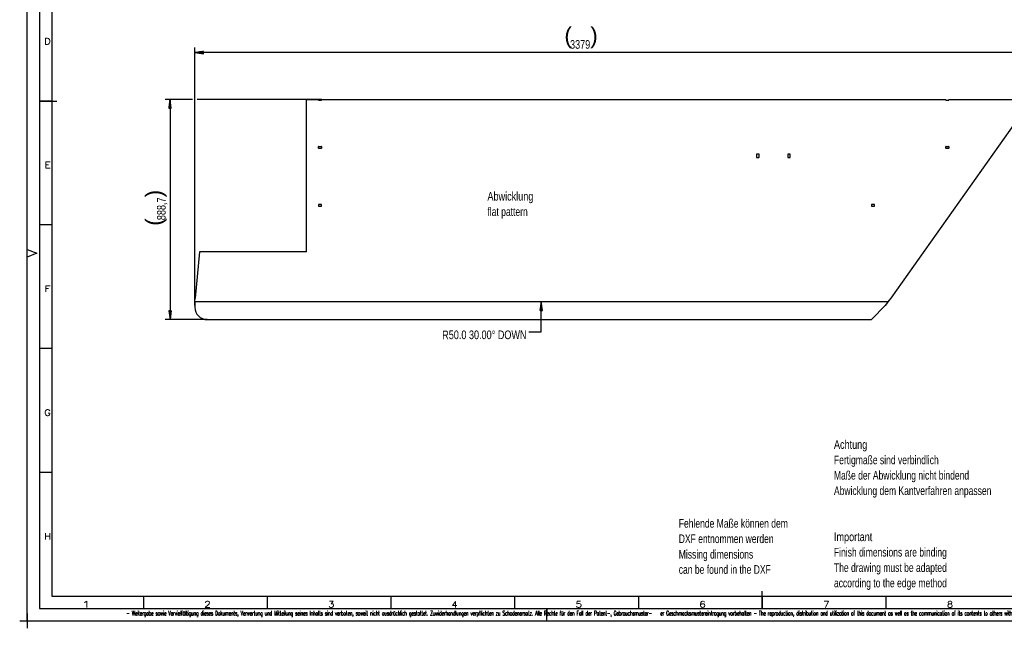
# Model space of a CAD drawing. Header units: millimetres. Extents: x -3 to 594, y -3 to 420.
# Tile 1 of 4: x -3 to 395, y -3 to 243. Entities that reach past the tile are written whole.
import ezdxf

# ---------------------------------------------------------------- set-up
doc = ezdxf.new("R2010")
doc.units = ezdxf.units.MM
doc.layers.add('1', color=7, linetype='Continuous')
doc.styles.add('SEACAD_Arial', font='arial.ttf', dxfattribs={"width": 0.75})
doc.styles.add('SEACAD_simplex_shx', font='simplex.shx', dxfattribs={"width": 0.587})

msp = doc.modelspace()

# ---------------------------------------------------------------- linework, layer by layer
at = {"layer": '1', "color": 7, "linetype": 'Continuous'}
for p, q in [((0, 0), (0, 420)), ((5, 415), (5, 5)), ((10, 410), (10, 10)), ((67.8, 127.42), (67.8, 231.6)), ((71.3, 230.06), (67.8, 229.6)), ((405.69, 229.6), (67.8, 229.6)), ((67.8, 229.6), (71.3, 229.14)), ((71.3, 229.6), (67.8, 229.6)), ((71.3, 229.6), (67.8, 229.6)), ((71.3, 229.65), (68.18, 229.65)), ((71.3, 229.55), (68.18, 229.55)), ((71.3, 229.7), (68.57, 229.7)), ((71.3, 229.5), (68.57, 229.5)), ((71.3, 229.75), (68.95, 229.75)), ((71.3, 229.45), (68.95, 229.45)), ((71.3, 229.8), (69.34, 229.8)), ((71.3, 229.4), (69.34, 229.4)), ((71.3, 229.85), (69.73, 229.85)), ((71.3, 229.35), (69.73, 229.35)), ((71.3, 229.9), (70.11, 229.9)), ((71.3, 229.29), (70.11, 229.29)), ((71.3, 229.96), (70.5, 229.96)), ((71.3, 229.24), (70.5, 229.24)), ((71.3, 230.01), (70.88, 230.01)), ((71.3, 229.19), (70.88, 229.19)), ((71.3, 230.06), (71.27, 230.06)), ((71.3, 230.06), (71.27, 230.06)), ((71.3, 229.14), (71.27, 229.14)), ((71.3, 229.14), (71.27, 229.14)), ((71.3, 229.14), (71.3, 230.06)), ((10, 210), (5, 210)), ((5, 210), (12, 210)), ((66.8, 210.6), (55.8, 210.6)), ((57.8, 210.6), (57.34, 207.1)), ((57.34, 207.1), (57.34, 207.13)), ((57.34, 207.1), (57.34, 207.13)), ((57.34, 207.1), (58.26, 207.1)), ((57.39, 207.1), (57.39, 207.52)), ((57.44, 207.1), (57.44, 207.9)), ((57.49, 207.1), (57.49, 208.29)), ((57.54, 207.1), (57.54, 208.67)), ((57.59, 207.1), (57.59, 209.06)), ((57.64, 207.1), (57.64, 209.45)), ((57.69, 207.1), (57.69, 209.83)), ((57.75, 207.1), (57.75, 210.22)), ((57.8, 210.6), (57.8, 121.73)), ((58.26, 207.1), (57.8, 210.6)), ((57.8, 207.1), (57.8, 210.6)), ((57.8, 207.1), (57.8, 210.6)), ((57.85, 207.1), (57.85, 210.22)), ((57.9, 207.1), (57.9, 209.83)), ((57.95, 207.1), (57.95, 209.45)), ((58, 207.1), (58, 209.06)), ((58.05, 207.1), (58.05, 208.67)), ((58.1, 207.1), (58.1, 208.29)), ((58.15, 207.1), (58.15, 207.9)), ((58.2, 207.1), (58.2, 207.52)), ((58.25, 207.1), (58.25, 207.13)), ((58.25, 207.1), (58.25, 207.13)), ((119.04, 210.6), (68.8, 210.6)), ((112.94, 210.6), (117.64, 210.6)), ((112.94, 149.1), (112.94, 210.6)), ((117.84, 210.4), (118.84, 210.4)), ((119.04, 210.6), (371.14, 210.6)), ((404.58, 209.03), (348.94, 130.34)), ((371.34, 210.4), (372.34, 210.4)), ((372.54, 210.6), (403.76, 210.6)), ((117.74, 191), (117.74, 191.6)), ((117.84, 191.7), (118.84, 191.7)), ((118.94, 191.6), (118.94, 191)), ((371.24, 191), (371.24, 191.6)), ((371.34, 191.7), (372.34, 191.7)), ((372.44, 191.6), (372.44, 191)), ((118.84, 190.9), (117.84, 190.9)), ((294.74, 188.5), (294.74, 187.3)), ((295.64, 188.6), (294.84, 188.6)), ((294.84, 187.2), (295.64, 187.2)), ((295.74, 187.3), (295.74, 188.5)), ((307.34, 188.5), (307.34, 187.3)), ((308.24, 188.6), (307.44, 188.6)), ((307.44, 187.2), (308.24, 187.2)), ((308.34, 187.3), (308.34, 188.5)), ((372.34, 190.9), (371.34, 190.9)), ((117.74, 168.2), (117.74, 167.6)), ((118.84, 168.3), (117.84, 168.3)), ((117.84, 167.5), (118.84, 167.5)), ((118.94, 167.6), (118.94, 168.2)), ((341.24, 168.2), (341.24, 167.6)), ((342.34, 168.3), (341.34, 168.3)), ((341.34, 167.5), (342.34, 167.5)), ((342.44, 167.6), (342.44, 168.2)), ((10, 160), (5, 160)), ((0, 150), (4.01, 148.52)), ((4.01, 148.52), (0, 147)), ((69.74, 149.1), (67.94, 130.34)), ((112.94, 149.1), (69.74, 149.1)), ((67.81, 129), (67.8, 127.42)), ((67.8, 127.42), (67.8, 126.73)), ((67.81, 129), (67.94, 130.34)), ((347.75, 128.88), (67.81, 128.88)), ((207.78, 128.88), (207.32, 125.38)), ((207.57, 125.38), (207.57, 127.34)), ((207.62, 125.38), (207.62, 127.73)), ((207.68, 125.38), (207.68, 128.11)), ((207.73, 125.38), (207.73, 128.5)), ((207.78, 116.73), (207.78, 128.88)), ((208.24, 125.38), (207.78, 128.88)), ((207.78, 125.38), (207.78, 128.88)), ((207.78, 125.38), (207.78, 128.88)), ((207.83, 125.38), (207.83, 128.5)), ((207.88, 125.38), (207.88, 128.11)), ((207.93, 125.38), (207.93, 127.73)), ((207.98, 125.38), (207.98, 127.34)), ((346.64, 127.42), (341.3, 121.89)), ((58.26, 125.23), (57.34, 125.23)), ((57.34, 125.23), (57.8, 121.73)), ((57.34, 125.23), (57.34, 125.21)), ((57.34, 125.23), (57.34, 125.21)), ((57.39, 125.23), (57.39, 124.82)), ((57.44, 125.23), (57.44, 124.44)), ((57.49, 125.23), (57.49, 124.05)), ((57.54, 125.23), (57.54, 123.66)), ((57.59, 125.23), (57.59, 123.28)), ((57.64, 125.23), (57.64, 122.89)), ((57.69, 125.23), (57.69, 122.51)), ((57.75, 125.23), (57.75, 122.12)), ((57.8, 121.73), (58.26, 125.23)), ((57.8, 125.23), (57.8, 121.73)), ((57.8, 125.23), (57.8, 121.73)), ((57.85, 125.23), (57.85, 122.12)), ((57.9, 125.23), (57.9, 122.51)), ((57.95, 125.23), (57.95, 122.89)), ((58, 125.23), (58, 123.28)), ((58.05, 125.23), (58.05, 123.66)), ((58.1, 125.23), (58.1, 124.05)), ((58.15, 125.23), (58.15, 124.44)), ((58.2, 125.23), (58.2, 124.82)), ((58.25, 125.23), (58.25, 125.21)), ((58.25, 125.23), (58.25, 125.21)), ((207.32, 125.38), (207.32, 125.41)), ((207.32, 125.38), (207.32, 125.41)), ((207.32, 125.38), (208.24, 125.38)), ((207.37, 125.38), (207.37, 125.8)), ((207.42, 125.38), (207.42, 126.18)), ((207.47, 125.38), (207.47, 126.57)), ((207.52, 125.38), (207.52, 126.95)), ((208.03, 125.38), (208.03, 126.95)), ((208.08, 125.38), (208.08, 126.57)), ((208.13, 125.38), (208.13, 126.18)), ((208.18, 125.38), (208.18, 125.8)), ((208.23, 125.38), (208.23, 125.41)), ((208.23, 125.38), (208.23, 125.41)), ((72.8, 121.73), (55.8, 121.73)), ((72.8, 121.73), (340.94, 121.73)), ((202.78, 116.73), (207.78, 116.73)), ((10, 110), (5, 110)), ((10, 60), (5, 60)), ((297, 5), (297, 12)), ((10, 10), (584, 10)), ((47, 10), (47, 5)), ((97, 10), (97, 5)), ((147, 10), (147, 5)), ((197, 10), (197, 5)), ((247, 10), (247, 5)), ((297, 10), (297, 5)), ((347, 10), (347, 5)), ((5, 5), (589, 5)), ((210, 5), (210, 2)), ((210, 0), (210, 4.75)), ((-2.97, 0), (2.97, 0)), ((-2.97, 0), (2.97, 0)), ((0, 2.97), (0, -2.97)), ((0, 2.97), (0, -2.97)), ((0, 0), (594, 0))]:
    msp.add_line(p, q, dxfattribs=at)
for centre, radius, start, end in [((117.64, 210.5), 0.1, 0, 90), ((117.84, 210.5), 0.1, 180, 270), ((118.84, 210.5), 0.1, 270, 0), ((119.04, 210.5), 0.1, 90, 180), ((371.14, 210.5), 0.1, 0, 90), ((371.34, 210.5), 0.1, 180, 270), ((372.34, 210.5), 0.1, 270, 0), ((372.54, 210.5), 0.1, 90, 180), ((117.84, 191.6), 0.1, 90, 180), ((117.84, 191), 0.1, 180, 270), ((118.84, 191.6), 0.1, 0, 90), ((118.84, 191), 0.1, 270, 0), ((371.34, 191.6), 0.1, 90, 180), ((371.34, 191), 0.1, 180, 270), ((372.34, 191.6), 0.1, 0, 90), ((372.34, 191), 0.1, 270, 0), ((294.84, 188.5), 0.1, 90, 180), ((294.84, 187.3), 0.1, 180, 270), ((295.64, 188.5), 0.1, 0, 90), ((295.64, 187.3), 0.1, 270, 0), ((307.44, 188.5), 0.1, 90, 180), ((307.44, 187.3), 0.1, 180, 270), ((308.24, 188.5), 0.1, 0, 90), ((308.24, 187.3), 0.1, 270, 0), ((117.84, 168.2), 0.1, 90, 180), ((117.84, 167.6), 0.1, 180, 270), ((118.84, 168.2), 0.1, 0, 90), ((118.84, 167.6), 0.1, 270, 0), ((341.34, 168.2), 0.1, 90, 180), ((341.34, 167.6), 0.1, 180, 270), ((342.34, 168.2), 0.1, 0, 90), ((342.34, 167.6), 0.1, 270, 0), ((387.05, 97.97), 50, 139.6556, 143.9146), ((72.8, 126.73), 5, 180, 270), ((340.94, 122.23), 0.5, 270, 316)]:
    msp.add_arc(centre, radius, start, end, dxfattribs=at)

# ---------------------------------------------------------------- texts
at = {"layer": '1', "attachment_point": 7}
for s, insert, char_height, width, style in [('{\\fsimplex|b0||i0||c0|p34;\\C7;\\H2.5;\\W1.148;D}', (6.97, 232.92), 2.5, 4.7878, 'SEACAD_simplex_shx'), ('{\\fArial|b0||i0||c0|p34;\\C7;\\H3.5;\\W0.75;3379}', (219.38, 231.1), 3.5, 7.9131, 'SEACAD_Arial'), ('{\\fsimplex|b0||i0||c0|p34;\\C7;\\H2.5;\\W1.216;E}', (7.11, 182.93), 2.5, 4.6065, 'SEACAD_simplex_shx'), ('{\\fArial|b0||i0||c0|p34;\\C7;\\H3.5;\\W0.75;Abwicklung}', (186.01, 168.75), 3.5, 18.1087, 'SEACAD_Arial'), ('{\\fArial|b0||i0||c0|p34;\\C7;\\H3.5;\\W0.705;flat pattern}', (186.01, 162.54), 3.5, 16.8152, 'SEACAD_Arial'), ('{\\fsimplex|b0||i0||c0|p34;\\C7;\\H2.5;\\W1.216;F}', (7.11, 132.93), 2.5, 4.4676, 'SEACAD_simplex_shx'), ('{\\fArial|b0||i0||c0|p34;\\C7;\\H3.5;\\W0.75;R}', (167.74, 113.79), 3.5, 2.587, 'SEACAD_Arial'), ('{\\fArial|b0||i0||c0|p34;\\C7;\\H3.5;\\W0.75;50.0}', (170.38, 113.79), 3.5, 6.9239, 'SEACAD_Arial'), ('{\\fArial|b0||i0||c0|p34;\\C7;\\H3.5;\\W0.75;30.00}', (178.54, 113.79), 3.5, 8.9022, 'SEACAD_Arial'), ('{\\fArial|b0||i0||c0|p34;\\C7;\\H3.5;\\W0.75;° }', (187.72, 113.79), 3.5, 2.4348, 'SEACAD_Arial'), ('{\\fArial|b0||i0||c0|p34;\\C7;\\H3.5;\\W0.75;DOWN}', (190.2, 113.79), 3.5, 11.4131, 'SEACAD_Arial'), ('{\\fsimplex|b0||i0||c0|p34;\\C7;\\H2.5;\\W1.148;G}', (6.97, 82.92), 2.5, 4.7878, 'SEACAD_simplex_shx'), ('{\\fArial|b0||i0||c0|p34;\\C7;\\H3.5;\\W0.75;Achtung}', (326.01, 68.47), 3.5, 13.1631, 'SEACAD_Arial'), ('{\\fArial|b0||i0||c0|p34;\\C7;\\H3.5;\\W0.705;Fertigmaße sind verbindlich}', (326.01, 62.25), 3.5, 43.8261, 'SEACAD_Arial'), ('{\\fArial|b0||i0||c0|p34;\\C7;\\H3.5;\\W0.705;Maße der Abwicklung nicht bindend}', (326.01, 56.04), 3.5, 56.5326, 'SEACAD_Arial'), ('{\\fArial|b0||i0||c0|p34;\\C7;\\H3.5;\\W0.705;Abwicklung dem Kantverfahren anpassen}', (326.01, 49.82), 3.5, 66.0435, 'SEACAD_Arial'), ('{\\fArial|b0||i0||c0|p34;\\C7;\\H3.5;\\W0.705;Fehlende Maße können dem}', (263.31, 37.63), 3.5, 45.5761, 'SEACAD_Arial'), ('{\\fsimplex|b0||i0||c0|p34;\\C7;\\H2.5;\\W1.148;H}', (6.97, 32.92), 2.5, 5.0708, 'SEACAD_simplex_shx'), ('{\\fArial|b0||i0||c0|p34;\\C7;\\H3.5;\\W0.705;DXF entnommen werden}', (263.31, 31.41), 3.5, 39.7174, 'SEACAD_Arial'), ('{\\fArial|b0||i0||c0|p34;\\C7;\\H3.5;\\W0.75;Important}', (326.01, 31.18), 3.5, 15.0652, 'SEACAD_Arial'), ('{\\fArial|b0||i0||c0|p34;\\C7;\\H3.5;\\W0.705;Missing dimensions}', (263.31, 24.13), 3.5, 31.1196, 'SEACAD_Arial'), ('{\\fArial|b0||i0||c0|p34;\\C7;\\H3.5;\\W0.705;Finish dimensions are binding}', (326.01, 24.97), 3.5, 47.0978, 'SEACAD_Arial'), ('{\\fArial|b0||i0||c0|p34;\\C7;\\H3.5;\\W0.705;can be found in the DXF}', (263.31, 18.99), 3.5, 38.5, 'SEACAD_Arial'), ('{\\fArial|b0||i0||c0|p34;\\C7;\\H3.5;\\W0.705;The drawing must be adapted}', (326.01, 18.75), 3.5, 47.1739, 'SEACAD_Arial'), ('{\\fArial|b0||i0||c0|p34;\\C7;\\H3.5;\\W0.705;according to the edge method}', (326.01, 12.54), 3.5, 47.1739, 'SEACAD_Arial'), ('{\\fsimplex|b0||i0||c0|p34;\\C7;\\H2.5;\\W1.216;2}', (71.61, 5.43), 2.5, 4.7454, 'SEACAD_simplex_shx'), ('{\\fsimplex|b0||i0||c0|p34;\\C7;\\H2.5;\\W1.216;3}', (121.61, 5.43), 2.5, 4.7454, 'SEACAD_simplex_shx'), ('{\\fsimplex|b0||i0||c0|p34;\\C7;\\H2.5;\\W1.216;6}', (271.61, 5.43), 2.5, 4.7454, 'SEACAD_simplex_shx'), ('{\\fsimplex|b0||i0||c0|p34;\\C7;\\H2.5;\\W1.216;8}', (371.61, 5.43), 2.5, 4.7454, 'SEACAD_simplex_shx'), ('{\\fsimplex|b0||i0||c0|p34;\\C7;\\H2.5;\\W1.879;1}', (21.88, 5.43), 2.5, 5.3935, 'SEACAD_simplex_shx'), ('{\\fsimplex|b0||i0||c0|p34;\\C7;\\H2.5;\\W1.148;4}', (171.47, 5.42), 2.5, 4.6934, 'SEACAD_simplex_shx'), ('{\\fsimplex|b0||i0||c0|p34;\\C7;\\H2.5;\\W1.216;5}', (221.61, 5.43), 2.5, 4.7454, 'SEACAD_simplex_shx'), ('{\\fsimplex|b0||i0||c0|p34;\\C7;\\H2.5;\\W1.216;7}', (321.62, 5.43), 2.5, 4.7454, 'SEACAD_simplex_shx'), ('{\\fsimplex|b0||i0||c0|p34;\\C7;\\H1.8;\\W0.55178;- Weitergabe sowie Vervielfältigung dieses Dokuments, Verwertung und Mitteilung seines Inhalts sind verboten, soweit nicht ausdrücklich gestattet. Zuwiderhandlungen verpflichten zu Schadenersatz. Alle Rechte für den Fall der Patent-, Gebrauchsmuster-}', (40.17, 1.64), 1.8, 197.0491, 'SEACAD_simplex_shx'), ('{\\fsimplex|b0||i0||c0|p34;\\C7;\\H1.8;\\W0.5499;er Geschmacksmustereintragung vorbehalten - The reproduction, distribution and utilization of this document as well as the communication of its contents to others without express authorization is prohibited. Offenders will be held liable for the payment}', (255.82, 1.64), 1.8, 198.7811, 'SEACAD_simplex_shx')]:
    msp.add_mtext(s, dxfattribs=dict(at, insert=insert, char_height=char_height, width=width, style=style))
at = {"layer": '1', "char_height": 6.58, "width": 3.0039, "attachment_point": 7}
for s, insert in [('{\\fArial|b0||i0||c0|p34;\\C7;\\H6.58;\\W1.;(}', (217.09, 231.32)), ('{\\fArial|b0||i0||c0|p34;\\C7;\\H6.58;\\W1.;)}', (227.53, 231.32))]:
    msp.add_mtext(s, dxfattribs=dict(at, insert=insert))
at = {"layer": '1', "char_height": 6.58, "width": 3.0039, "attachment_point": 7, "rotation": 90}
for s, insert in [('{\\fArial|b0||i0||c0|p34;\\C7;\\H6.58;\\W1.;)}', (56.42, 171.09)), ('{\\fArial|b0||i0||c0|p34;\\C7;\\H6.58;\\W1.;(}', (56.42, 159.63))]:
    msp.add_mtext(s, dxfattribs=dict(at, insert=insert))
at = {"layer": '1', "insert": (56.64, 161.91), "char_height": 3.5, "width": 8.9022, "attachment_point": 7, "rotation": 90, "style": 'SEACAD_Arial'}
msp.add_mtext('{\\fArial|b0||i0||c0|p34;\\C7;\\H3.5;\\W0.75;888,7}', dxfattribs=at)

doc.saveas('drawing.dxf')
